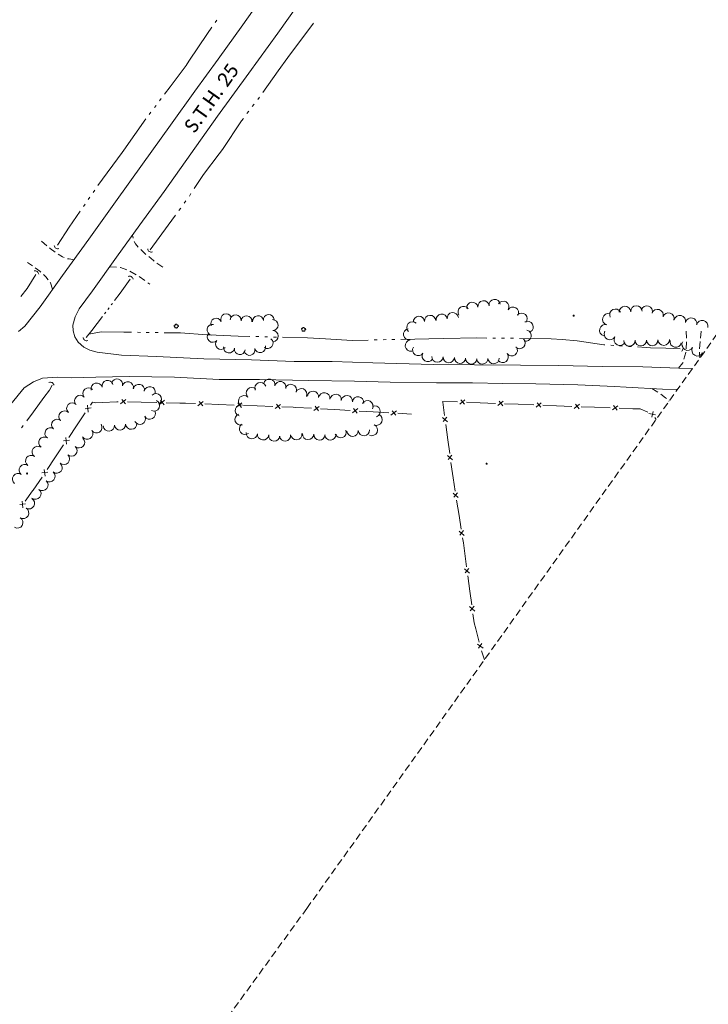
# Model space of a CAD drawing. Extents: x 296683 to 302265, y 46050 to 52727.
# Tile 11 of 26: x 299118 to 299606, y 48049 to 48746. Entities that reach past the tile are written whole.
import ezdxf

# ---------------------------------------------------------------- set-up
doc = ezdxf.new("R2010")
doc.units = 0
doc.header["$MEASUREMENT"] = 0
for name, pattern in [('DGN Style 3', [37.5, 25, -12.5]), ('Echnl', [0.68, 0.25, -0.03, 0.02, -0.03, 0.02, -0.03, 0.02, -0.03, 0.25]), ('Wisdot3', [0.1875, 0.125, -0.0625])]:
    doc.linetypes.add(name, pattern=pattern)
for name, color, linetype, lineweight in [('Level 11', 7, 'Continuous', 25), ('Level 14', 1, 'Continuous', 25), ('Level 15', 40, 'Efen', 25), ('Level 17', 50, 'Wisdot3', 25), ('Level 18', 72, 'Etrel', 25), ('Level 19', 153, 'Echnl', 25), ('Level 4', 101, 'Continuous', 25)]:
    doc.layers.add(name, color=color, linetype=linetype, lineweight=lineweight)
doc.styles.add('CalibriRegular', font='calibri.ttf')
doc.linetypes.add('Efen', pattern='A,0.105,-0.0325,[20,dgnlstyle-ewdotudls.shx,S=0.000293,R=0,X=0,Y=0],-0.0325,0.105', length=0.275)
doc.linetypes.add('Etrel', pattern='A,0,[14,dgnlstyle-ewdotudls.shx,S=0.00065925,R=0,X=0,Y=0],-0.082294', length=0.082294)

# ---------------------------------------------------------------- blocks, each defined once
blk = doc.blocks.new('CULVRT_2')
at = {"layer": 'Level 15', "color": 40, "linetype": 'Continuous', "lineweight": 0}
blk.add_arc((10, 7.5), 12.5, 216.8793, 323.1189, dxfattribs=at)
blk = doc.blocks.new('CULVRT_3')
at = {"layer": 'Level 15', "color": 40, "linetype": 'Continuous', "lineweight": 0}
blk.add_arc((10, 7.5), 12.5, 216.879, 323.1185, dxfattribs=at)
blk = doc.blocks.new('CULVRT_6')
at = {"layer": 'Level 15', "color": 40, "linetype": 'Continuous', "lineweight": 0}
blk.add_arc((10, 7.5), 12.5, 216.8799, 323.1194, dxfattribs=at)
blk = doc.blocks.new('CULVRT_7')
at = {"layer": 'Level 15', "color": 40, "linetype": 'Continuous', "lineweight": 0}
blk.add_arc((10, 7.5), 12.5, 216.88, 323.1196, dxfattribs=at)
blk = doc.blocks.new('CULVRT_8')
at = {"layer": 'Level 15', "color": 40, "linetype": 'Continuous', "lineweight": 0}
blk.add_arc((10, 7.5), 12.5, 216.8795, 323.119, dxfattribs=at)
blk = doc.blocks.new('CULVRT_9')
at = {"layer": 'Level 15', "color": 40, "linetype": 'Continuous', "lineweight": 0}
blk.add_arc((10, 7.5), 12.5, 216.8797, 323.1192, dxfattribs=at)
blk = doc.blocks.new('CULVRT_10')
at = {"layer": 'Level 15', "color": 40, "linetype": 'Continuous', "lineweight": 0}
blk.add_arc((10, 7.5), 12.5, 216.8787, 323.1183, dxfattribs=at)
blk = doc.blocks.new('POLE')
at = {"layer": 'Level 14', "color": 20, "linetype": 'Continuous', "lineweight": 0}
for radius in [2.02, 1.52, 1.01, 0.502]:
    blk.add_circle((0, 0), radius, dxfattribs=at)
blk = doc.blocks.new('TREE')
at = {"layer": 'Level 18', "color": 93, "linetype": 'Continuous', "lineweight": 0}
for centre, radius, start, end in [((-4.5, 0.2), 2.78, 78.0714, 279.0825), ((-1.5, 4.3), 2.78, 1.3944, 209.1674), ((3.6, 2.4), 2.97, 278.4235, 139.6574), ((-2, -4.2), 2.61, 140.7796, 358.7122), ((3.5, -3.4), 2.97, 196.0743, 79.0476)]:
    blk.add_arc(centre, radius, start, end, dxfattribs=at)

msp = doc.modelspace()

# ---------------------------------------------------------------- linework, layer by layer
at = {"layer": 'Level 11', "color": 21, "linetype": 'Continuous', "lineweight": 13, "ltscale": 0.2, "flags": 128}
for points in [[(299117.04, 48525.43), (299121.49, 48529.39), (299132.18, 48543.02), (299148.03, 48565.26), (299166.73, 48590.96), (299185.57, 48617.31), (299204.76, 48644.11), (299224.58, 48671.81), (299241.85, 48695.8), (299258.38, 48718.46), (299275.87, 48742.92), (299293.68, 48768)], [(299159.9, 48541.54), (299169.31, 48554.23), (299186.27, 48578.23), (299202.99, 48601.03), (299220.13, 48624.79), (299239.08, 48651.36), (299258.04, 48678.12), (299280.16, 48708.59), (299300.71, 48737), (299322.27, 48767.28)], [(299159.9, 48541.54), (299157.12, 48536.02), (299155.51, 48530.06), (299155.64, 48526), (299156.74, 48521.65), (299159.16, 48518.03), (299163.24, 48514.45), (299167.45, 48512.31), (299172.65, 48510.94), (299190, 48508.77), (299214.81, 48507.75), (299248.34, 48506.16), (299282.11, 48505.34), (299312.38, 48504.32), (299339.16, 48504.23), (299368.13, 48503.28), (299410.74, 48502.25), (299440, 48501.99), (299472.69, 48501.75), (299499.71, 48501.47), (299530.64, 48500.82), (299559.37, 48500.57), (299584.94, 48499.65), (299594.67, 48499.42)], [(299111.47, 48473.96), (299120.98, 48485.54), (299127.67, 48489.83), (299133.96, 48492.45), (299144.55, 48493.15), (299154.25, 48492.8), (299171.68, 48493.14), (299195.39, 48493.55), (299227.51, 48493.29), (299259.17, 48491.52), (299287.8, 48491.45), (299322.81, 48490.83), (299355.08, 48490.31), (299380.26, 48489.56), (299413.07, 48489.19), (299438.68, 48489.05), (299460.12, 48488.64), (299483.63, 48488.4), (299513.26, 48487.74), (299539.38, 48486.45), (299547.53, 48486.03)], [(299547.53, 48486.03), (299573.37, 48484.67), (299583.9, 48484.35)]]:
    msp.add_lwpolyline(points, dxfattribs=at)
at = {"layer": 'Level 15', "color": 40, "linetype": 'Continuous', "lineweight": 0, "ltscale": 0.2}
for p, q in [((299192.97, 48477.35), (299189.24, 48474.24)), ((299192.73, 48474.17), (299190.05, 48477.35)), ((299220.38, 48476.79), (299216.65, 48473.67)), ((299220.14, 48473.6), (299217.46, 48476.78)), ((299247.81, 48476), (299244.03, 48472.95)), ((299247.52, 48472.82), (299244.89, 48476.04)), ((299275.2, 48474.95), (299271.43, 48471.91)), ((299274.91, 48471.77), (299272.28, 48475)), ((299302.6, 48473.9), (299298.82, 48470.86)), ((299302.31, 48470.73), (299299.68, 48473.95)), ((299433.36, 48477.1), (299429.63, 48474.09)), ((299433.08, 48473.96), (299430.48, 48477.14)), ((299460.42, 48476.06), (299456.69, 48473.05)), ((299460.14, 48472.92), (299457.54, 48476.11)), ((299487.48, 48475.02), (299483.75, 48472.02)), ((299487.2, 48471.89), (299484.6, 48475.07)), ((299514.54, 48473.99), (299510.81, 48470.98)), ((299514.25, 48470.85), (299511.66, 48474.03)), ((299168.33, 48471.35), (299164.21, 48470.81)), ((299165.78, 48473.27), (299166.38, 48468.46)), ((299330.01, 48472.5), (299326.17, 48469.53)), ((299329.66, 48469.32), (299327.09, 48472.6)), ((299357.38, 48470.91), (299353.54, 48467.94)), ((299357.03, 48467.74), (299354.46, 48471.01)), ((299384.75, 48469.33), (299380.91, 48466.36)), ((299384.4, 48466.16), (299381.83, 48469.43)), ((299541.6, 48472.95), (299537.87, 48469.94)), ((299541.31, 48469.81), (299538.72, 48473)), ((299568.45, 48466.54), (299563.75, 48467.47)), ((299565.87, 48464.74), (299566.63, 48468.78)), ((299417.38, 48464.58), (299420.98, 48461.42)), ((299420.52, 48464.83), (299417.83, 48461.73)), ((299153.01, 48448.62), (299148.89, 48448.08)), ((299150.46, 48450.54), (299151.06, 48445.72)), ((299421, 48437.74), (299424.6, 48434.58)), ((299424.14, 48438), (299421.45, 48434.89)), ((299137.69, 48425.88), (299133.56, 48425.35)), ((299135.14, 48427.8), (299135.74, 48422.99)), ((299424.93, 48410.91), (299428.6, 48407.84)), ((299428.07, 48411.24), (299425.45, 48408.08)), ((299119.5, 48405.38), (299119.89, 48400.55)), ((299121.97, 48403.35), (299117.82, 48403)), ((299429.16, 48384.17), (299432.84, 48381.09)), ((299432.3, 48384.5), (299429.68, 48381.33)), ((299433, 48357.4), (299436.61, 48354.25)), ((299436.14, 48357.66), (299433.46, 48354.55)), ((299436.66, 48330.57), (299440.27, 48327.42)), ((299439.8, 48330.83), (299437.12, 48327.72)), ((299442.18, 48303.9), (299446.14, 48301.21)), ((299445.27, 48304.54), (299442.98, 48301.13))]:
    msp.add_line(p, q, dxfattribs=at)
at = {"layer": 'Level 15', "color": 40, "linetype": 'Continuous', "lineweight": 0, "ltscale": 0.2, "flags": 128}
for points in [[(299176.47, 48475.29), (299171.67, 48475.06), (299169.28, 48475.41), (299167.84, 48473.26)], [(299187.6, 48475.75), (299186.72, 48475.77), (299176.47, 48475.29)], [(299203.87, 48475.42), (299194.07, 48475.62)], [(299215.01, 48475.19), (299203.87, 48475.42)], [(299231.28, 48474.85), (299221.48, 48475.05)], [(299242.41, 48474.49), (299235.23, 48474.77), (299231.28, 48474.85)], [(299258.67, 48473.87), (299248.88, 48474.24)], [(299269.81, 48473.44), (299258.67, 48473.87)], [(299428.03, 48475.61), (299417.54, 48476.01), (299417.61, 48475.51)], [(299417.61, 48475.51), (299418.91, 48465.92)], [(299444.1, 48475), (299434.43, 48475.37)], [(299455.09, 48474.58), (299444.1, 48475)], [(299471.16, 48473.96), (299461.49, 48474.33)], [(299482.15, 48473.54), (299471.16, 48473.96)], [(299498.21, 48472.92), (299488.54, 48473.29)], [(299164.22, 48467.89), (299157.99, 48458.65)], [(299286.07, 48472.82), (299276.28, 48473.2)], [(299297.2, 48472.4), (299286.07, 48472.82)], [(299313.46, 48471.74), (299311.59, 48471.85), (299303.67, 48472.15)], [(299324.58, 48471.1), (299313.46, 48471.74)], [(299340.83, 48470.16), (299331.05, 48470.72)], [(299351.95, 48469.51), (299340.83, 48470.16)], [(299368.2, 48468.57), (299358.42, 48469.14)], [(299379.32, 48467.93), (299368.2, 48468.57)], [(299395.57, 48466.99), (299385.79, 48467.55)], [(299509.21, 48472.5), (299498.21, 48472.92)], [(299525.27, 48471.89), (299515.6, 48472.26)], [(299536.27, 48471.46), (299525.27, 48471.89)], [(299552.33, 48470.85), (299542.66, 48471.22)], [(299562.85, 48468.33), (299557.47, 48470.65), (299552.33, 48470.85)], [(299419.76, 48459.58), (299421.23, 48448.68)], [(299568.85, 48463.28), (299567.81, 48464.62)], [(299157.99, 48458.65), (299152.52, 48450.53)], [(299421.23, 48448.68), (299422.52, 48439.08)], [(299148.9, 48445.16), (299142.67, 48435.92)], [(299142.67, 48435.92), (299137.2, 48427.79)], [(299423.38, 48432.75), (299424.44, 48424.87), (299424.91, 48421.85)], [(299133.58, 48422.42), (299127.35, 48413.19)], [(299424.91, 48421.85), (299426.42, 48412.29)], [(299127.35, 48413.19), (299126.93, 48412.56), (299121.56, 48405.29)], [(299427.42, 48405.97), (299429.14, 48395.1)], [(299429.14, 48395.1), (299430.65, 48385.55)], [(299431.65, 48379.23), (299432.21, 48375.69), (299433.22, 48368.34)], [(299433.22, 48368.34), (299434.52, 48358.75)], [(299435.39, 48352.41), (299436.88, 48341.51)], [(299436.88, 48341.51), (299438.19, 48331.92)], [(299439.05, 48325.58), (299439.92, 48319.19), (299441.08, 48314.78)], [(299441.08, 48314.78), (299443.53, 48305.42)], [(299445.15, 48299.23), (299445.36, 48298.44), (299447.19, 48292.98)]]:
    msp.add_lwpolyline(points, dxfattribs=at)
at = {"layer": 'Level 17', "color": 51, "linetype": 'DGN Style 3', "lineweight": 0, "ltscale": 0.2, "flags": 128}
for points in [[(299219.12, 48571.02), (299212.52, 48575.83), (299206.42, 48580.91), (299201.79, 48585.16), (299199.89, 48587.62), (299198.6, 48590.08), (299197.67, 48593.77)], [(299133.12, 48589.51), (299139.31, 48584.44), (299144.86, 48580.48), (299148.2, 48578.47), (299150.91, 48577.3), (299152.75, 48576.93), (299156.14, 48576.4)], [(299141.1, 48555.53), (299139.61, 48559.9), (299136.32, 48564.36), (299132.01, 48568.27), (299128.35, 48571.13), (299123.41, 48574.45)], [(299181.43, 48571.37), (299189.1, 48570.88), (299194.06, 48569.19), (299201.82, 48564.79), (299206.72, 48561.37), (299210.01, 48559.06)], [(299584.81, 48499.66), (299587.88, 48503.3), (299589.89, 48510.72), (299590.46, 48518.43), (299590, 48526.31)], [(299600.85, 48525.78), (299600.05, 48519.38), (299599.45, 48511.61), (299599.92, 48506.76)], [(299565.74, 48485.07), (299570.35, 48482.31), (299575.53, 48478.6), (299578.12, 48476.25)]]:
    msp.add_lwpolyline(points, dxfattribs=at)
at = {"layer": 'Level 18', "color": 93, "linetype": 'Continuous', "lineweight": 0, "ltscale": 0.2}
for centre, radius, start, end in [((299432.41, 48539.37), 4, 34.51984, 214.50452), ((299438.54, 48542.32), 4, 7.08051, 187.06518), ((299446.47, 48543.31), 4, 7.08051, 187.06518), ((299454.41, 48544.29), 4, 7.08051, 187.06518), ((299460.48, 48543.02), 4, 329.20243, 149.1871), ((299546.76, 48539.4), 4.06, 2.5015, 182.48618), ((299554.86, 48539.76), 4.06, 2.5015, 182.48618), ((299562.16, 48539.63), 4.06, 342.47474, 162.45942), ((299264.13, 48534.16), 3.88, 23.87737, 203.86205), ((299270.8, 48533.51), 3.88, 354.79625, 174.78093), ((299278.52, 48532.81), 3.88, 354.79625, 174.78093), ((299286.62, 48532.85), 3.88, 5.77814, 185.76281), ((299294.34, 48533.63), 3.88, 5.77814, 185.76281), ((299400.76, 48532.39), 4, 4.29025, 184.27492), ((299408.74, 48532.98), 4, 4.29025, 184.27492), ((299416.82, 48533.86), 4, 8.00231, 187.98699), ((299424.74, 48534.97), 4, 8.00231, 187.98699), ((299467.35, 48538.92), 4, 329.20243, 149.1871), ((299473.51, 48534.62), 4, 317.02342, 137.0081), ((299534.95, 48534.23), 4.06, 74.62361, 254.60829), ((299539.97, 48537.41), 4.06, 26.18693, 206.17161), ((299569.89, 48537.19), 4.06, 342.47474, 162.45942), ((299577.63, 48534.74), 4.06, 342.47474, 162.45942), ((299585.7, 48532.88), 4.06, 347.35387, 167.33855), ((299254.47, 48526.76), 3.88, 79.80167, 259.78635), ((299257.04, 48531.03), 3.88, 23.87737, 203.86205), ((299297.02, 48530.04), 3.88, 271.25076, 91.23544), ((299396.13, 48528.4), 4, 47.2737, 227.25838), ((299477.77, 48528.82), 4, 297.9643, 117.94898), ((299532.8, 48526.41), 4.06, 74.62361, 254.60829), ((299593.62, 48531.1), 4.06, 347.35387, 167.33855), ((299601.53, 48529.32), 4.06, 347.35387, 167.33855), ((299254.5, 48521.78), 3.88, 139.43599, 319.42067), ((299297.19, 48522.29), 3.88, 271.25076, 91.23544), ((299393.79, 48523.49), 4, 98.95797, 278.94265), ((299476.34, 48522.65), 4, 255.82225, 75.80693), ((299536.05, 48523.67), 4.06, 150.59326, 330.57794), ((299260.38, 48516.74), 3.88, 139.43599, 319.42067), ((299288.16, 48514.4), 3.88, 194.48677, 14.47145), ((299293.5, 48517.24), 3.88, 232.25591, 52.24059), ((299395.04, 48515.59), 4, 98.95797, 278.94265), ((299472.14, 48517.34), 4, 226.60508, 46.58976), ((299543.12, 48519.69), 4.06, 150.59326, 330.57794), ((299549.93, 48519.21), 4.06, 180.90057, 0.88525), ((299558.04, 48519.33), 4.06, 180.90057, 0.88525), ((299566.11, 48519.51), 4.06, 181.87439, 1.85906), ((299574.22, 48519.78), 4.06, 181.87439, 1.85906), ((299582.71, 48518.35), 4.06, 167.08522, 347.06989), ((299591.17, 48516.21), 4.06, 150.01744, 330.00212), ((299266.12, 48514.15), 3.88, 172.04396, 352.02863), ((299273.8, 48513.07), 3.88, 172.04396, 352.02863), ((299280.66, 48512.46), 3.88, 194.48677, 14.47145), ((299400.21, 48512.37), 4, 147.95449, 327.93917), ((299406.98, 48508.12), 4, 147.95449, 327.93917), ((299460.1, 48507.47), 4, 216.38145, 36.36613), ((299466.53, 48512.21), 4, 216.38145, 36.36613), ((299598.19, 48512.16), 4.06, 150.01744, 330.00212), ((299605.33, 48509.59), 4.06, 163.24557, 191.59102), ((299413.85, 48507.73), 4, 177.35599, 357.34067), ((299421.84, 48507.36), 4, 177.35599, 357.34067), ((299429.85, 48506.91), 4, 176.67821, 356.66289), ((299437.83, 48506.44), 4, 176.67821, 356.66289), ((299445.64, 48506.38), 4, 181.71479, 1.69947), ((299453.63, 48506.62), 4, 181.71479, 1.69947), ((299172.35, 48485.05), 3.97, 14.21378, 194.19846), ((299180.05, 48486.99), 3.97, 14.21378, 194.19846), ((299186.73, 48487.97), 3.97, 345.84685, 165.83153), ((299194.42, 48486.03), 3.97, 345.84685, 165.83153), ((299202.22, 48484.19), 3.97, 348.00709, 167.99176), ((299288.38, 48485.43), 4.02, 21.65859, 201.64326), ((299294.66, 48487.84), 4.02, 347.64303, 167.6277), ((299302.52, 48486.12), 4.02, 347.64303, 167.6277), ((299309.91, 48484.09), 4.02, 338.00757, 157.99225), ((299160.62, 48476.4), 3.97, 41.88535, 221.87003), ((299166.53, 48481.7), 3.97, 41.88535, 221.87003), ((299209.99, 48482.54), 3.97, 348.00709, 167.99176), ((299214.41, 48477.6), 3.97, 312.55588, 132.54056), ((299282.34, 48481.92), 4.02, 46.25652, 226.24119), ((299317.37, 48481.08), 4.02, 338.00757, 157.99225), ((299325.68, 48479.23), 4.02, 352.30611, 172.29079), ((299333.65, 48478.16), 4.02, 352.30611, 172.29079), ((299341.67, 48477.13), 4.02, 353.35813, 173.34281), ((299155.01, 48471.01), 3.97, 46.03069, 226.01537), ((299212.99, 48473.07), 3.97, 244.70747, 64.69215), ((299274.48, 48469.58), 4.02, 73.88322, 253.8679), ((299276.78, 48476.11), 4.02, 46.25652, 226.24119), ((299349.66, 48476.2), 4.02, 353.35813, 173.34281), ((299357.65, 48475.27), 4.02, 353.35813, 173.34281), ((299364.23, 48472.6), 4.02, 331.07401, 151.05869), ((299149.5, 48465.3), 3.97, 46.03069, 226.01537), ((299210, 48467.32), 3.97, 207.97097, 27.95565), ((299274.34, 48463.2), 4.02, 109.37613, 289.36081), ((299369.31, 48468.91), 4.02, 290.99795, 110.98263), ((299370.71, 48463.06), 4.02, 245.74631, 65.73098), ((299144.28, 48459.45), 3.97, 48.574, 228.55868), ((299172.2, 48457.54), 3.97, 213.97124, 33.95592), ((299188.87, 48459.56), 3.97, 184.39681, 4.38149), ((299196.78, 48460.17), 3.97, 184.39681, 4.38149), ((299202.99, 48463.6), 3.97, 207.97097, 27.95565), ((299277.44, 48456.57), 4.02, 126.87756, 306.86224), ((299367.4, 48455.73), 4.02, 245.74631, 65.73098), ((299139.6, 48453.38), 3.97, 55.8093, 235.79397), ((299165.61, 48453.1), 3.97, 213.97124, 33.95592), ((299180.95, 48458.95), 3.97, 184.39681, 4.38149), ((299282.26, 48453.54), 4.02, 174.11688, 354.10156), ((299290.26, 48452.71), 4.02, 174.11688, 354.10156), ((299313.81, 48452.78), 4.02, 186.21254, 6.19721), ((299322.16, 48452.95), 4.02, 177.17473, 357.15941), ((299330.19, 48452.55), 4.02, 177.17473, 357.15941), ((299337.99, 48452.62), 4.02, 183.49227, 3.47694), ((299345.22, 48454.2), 4.02, 199.21941, 19.20408), ((299353.73, 48455.22), 4.02, 183.15955, 3.14423), ((299361.77, 48455.66), 4.02, 183.15755, 3.14223), ((299135.14, 48446.81), 3.97, 55.8093, 235.79397), ((299159.86, 48446.95), 3.97, 227.50231, 47.48699), ((299298.26, 48451.88), 4.02, 174.11688, 354.10156), ((299305.81, 48451.91), 4.02, 186.21254, 6.19721), ((299130.52, 48440.29), 3.97, 54.31507, 234.29975), ((299154.5, 48441.1), 3.97, 227.50231, 47.48699), ((299125.89, 48433.85), 3.97, 54.31507, 234.29975), ((299143.97, 48429.07), 3.97, 230.88828, 50.87296), ((299149.14, 48435.25), 3.97, 227.50231, 47.48699), ((299116.52, 48421), 3.97, 53.51789, 233.50257), ((299121.24, 48427.38), 3.97, 53.51789, 233.50257), ((299138.96, 48422.91), 3.97, 230.88828, 50.87296), ((299133.95, 48416.75), 3.97, 230.88828, 50.87296), ((299128.94, 48410.6), 3.97, 230.88828, 50.87296), ((299124.36, 48403.79), 3.97, 238.8767, 58.86137), ((299120.26, 48396.99), 3.97, 238.8767, 58.86137), ((299116.15, 48390.2), 3.97, 238.8767, 58.86137)]:
    msp.add_arc(centre, radius, start, end, dxfattribs=at)
at = {"layer": 'Level 19', "color": 161, "linetype": 'Continuous', "lineweight": 0, "ltscale": 0.2, "flags": 128}
for points in [[(299256.27, 48744.39), (299257.4, 48746.04)], [(299237.73, 48717.05), (299250.95, 48736.6), (299254.01, 48741.08)], [(299307.9, 48719.65), (299313.26, 48726.96), (299324.21, 48741.46), (299326.04, 48744.03)], [(299290.16, 48694.98), (299301.04, 48710.29), (299307.9, 48719.65)], [(299220.45, 48693.73), (299224.32, 48698.89), (299235.66, 48713.99), (299237.73, 48717.05)], [(299216.84, 48688.93), (299218.04, 48690.53)], [(299286.45, 48689.9), (299287.72, 48691.57)], [(299213.23, 48684.13), (299214.43, 48685.73)], [(299282.65, 48684.9), (299283.92, 48686.57)], [(299190.41, 48652.43), (299191.66, 48654.12), (299207.25, 48676.1)], [(299209.61, 48679.33), (299210.82, 48680.93)], [(299259.2, 48651.45), (299261.43, 48654.4), (299274.89, 48674.69), (299276.31, 48676.56)], [(299278.84, 48679.89), (299280.11, 48681.56)], [(299173.19, 48629.06), (299190.41, 48652.43)], [(299241.48, 48626.78), (299248.06, 48636.72), (299259.2, 48651.45)], [(299166.39, 48619.15), (299167.53, 48620.8)], [(299169.79, 48624.11), (299170.92, 48625.76)], [(299238.01, 48621.54), (299239.17, 48623.29)], [(299163, 48614.19), (299164.13, 48615.85)], [(299230.66, 48611.34), (299231.89, 48613.03)], [(299234.35, 48616.43), (299235.58, 48618.12)], [(299144.64, 48586.74), (299152.88, 48599.43), (299160.73, 48610.89)], [(299210.17, 48583.48), (299223.07, 48600.89), (299228.19, 48607.95)], [(299118.63, 48550.43), (299123.11, 48555.93), (299129.32, 48565.89)], [(299185, 48547.41), (299188.96, 48552.61), (299192.46, 48557.54), (299196.05, 48562.59)], [(299182.65, 48544.32), (299183.43, 48545.35)], [(299164.9, 48521.19), (299168.82, 48526.25), (299176.35, 48536.08)], [(299177.93, 48538.14), (299178.72, 48539.17)], [(299180.29, 48541.23), (299181.08, 48542.25)], [(299166.72, 48523.54), (299175.59, 48525.39), (299191.65, 48525.09), (299196.98, 48525.01)], [(299201.18, 48524.94), (299203.28, 48524.91)], [(299207.48, 48524.85), (299209.58, 48524.81)], [(299213.78, 48524.75), (299215.88, 48524.72)], [(299220.08, 48524.66), (299231.81, 48524.5), (299250.48, 48523.26)], [(299250.48, 48523.26), (299251.91, 48523.17), (299272.66, 48522.29), (299280.91, 48522.07)], [(299285.11, 48521.96), (299287.21, 48521.9)], [(299291.41, 48521.79), (299293.51, 48521.73)], [(299297.71, 48521.62), (299299.8, 48521.56)], [(299304, 48521.45), (299321.65, 48520.97), (299334.42, 48520.22)], [(299334.42, 48520.22), (299353.35, 48519.1), (299364.84, 48519.42)], [(299369.04, 48519.53), (299371.14, 48519.59)], [(299375.33, 48519.7), (299377.43, 48519.76)], [(299381.63, 48519.87), (299383.73, 48519.9)], [(299387.93, 48519.97), (299407.73, 48520.3), (299418.37, 48520.52)], [(299418.37, 48520.52), (299441.77, 48521), (299448.81, 48520.92)], [(299453.01, 48520.88), (299455.11, 48520.85)], [(299459.31, 48520.81), (299461.41, 48520.78)], [(299465.61, 48520.73), (299467.71, 48520.71)], [(299471.91, 48520.66), (299494.51, 48520.45), (299502.32, 48519.76)], [(299502.32, 48519.76), (299512.9, 48518.81), (299531.72, 48516.07), (299532.51, 48516.02)], [(299536.71, 48515.77), (299538.8, 48515.64)], [(299542.99, 48515.39), (299545.09, 48515.26)], [(299549.28, 48515.01), (299551.2, 48514.89), (299551.37, 48514.88)], [(299555.56, 48514.56), (299564.85, 48513.84), (299575.81, 48513.67), (299580.81, 48513.45), (299585.95, 48513.32)], [(299122.86, 48462.29), (299127.61, 48468.6), (299134.97, 48478.73), (299138.81, 48483.98), (299140.71, 48487.49)], [(299119.02, 48457.17), (299119.28, 48457.53), (299120.3, 48458.88)]]:
    msp.add_lwpolyline(points, dxfattribs=at)
at = {"layer": 'Level 4', "color": 73, "linetype": 'DGN Style 3', "lineweight": 0, "ltscale": 0.2, "flags": 128}
for points in [[(299321.31, 48116.78), (299943.16, 48987.21)], [(299321.31, 48116.78), (298695.48, 47256.31)]]:
    msp.add_lwpolyline(points, dxfattribs=at)

# ---------------------------------------------------------------- block references
at = {"layer": 'Level 14', "color": 20, "linetype": 'Continuous', "lineweight": 0, "xscale": 0.2, "yscale": 0.2, "zscale": 0.2, "rotation": 54.46098854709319}
for p in [(299510.43, 48536.73), (299448.67, 48431.84), (299123.01, 48424.92)]:
    msp.add_blockref('POLE', p, dxfattribs=at)
at = {"layer": 'Level 15', "color": 40, "linetype": 'Continuous', "lineweight": 0}
for name, p, xscale, yscale, zscale, rotation in [('CULVRT_3', (299142.26, 48586.47), 0.2, 0.2, 0.2, 327.2853919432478), ('CULVRT_6', (299208.48, 48584.1), 0.2, 0.2, 0.2, 327.0745974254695), ('CULVRT_2', (299131.24, 48566.06), 0.2, 0.2, 0.2, 143.8863188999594), ('CULVRT_7', (299198.17, 48562.65), 0.1999999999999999, 0.1999999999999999, 0.1999999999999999, 151.7106058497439), ('CULVRT_8', (299162.68, 48521.33), 0.2, 0.2, 0.2, 326.8649643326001), ('CULVRT_10', (299586.82, 48511.55), 0.2, 0.2, 0.2, 86.75411682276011), ('CULVRT_9', (299142, 48487.44), 0.2000000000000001, 0.2000000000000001, 0.2000000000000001, 150.9121329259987)]:
    msp.add_blockref(name, p, dxfattribs=dict(at, xscale=xscale, yscale=yscale, zscale=zscale, rotation=rotation))
at = {"layer": 'Level 18', "color": 93, "linetype": 'Continuous', "lineweight": 0, "xscale": 0.2, "yscale": 0.2, "zscale": 0.2, "rotation": 54.46098854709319}
for p in [(299228.76, 48529.29), (299318.96, 48526.99)]:
    msp.add_blockref('TREE', p, dxfattribs=at)

# ---------------------------------------------------------------- texts
at = {"layer": 'Level 11', "color": 21, "linetype": 'Continuous', "lineweight": 0, "style": 'CalibriRegular'}
msp.add_text('S.T.H. 25', height=10, rotation=54.67821, dxfattribs=at).set_placement((299241.73, 48665.47))

doc.saveas('drawing.dxf')
